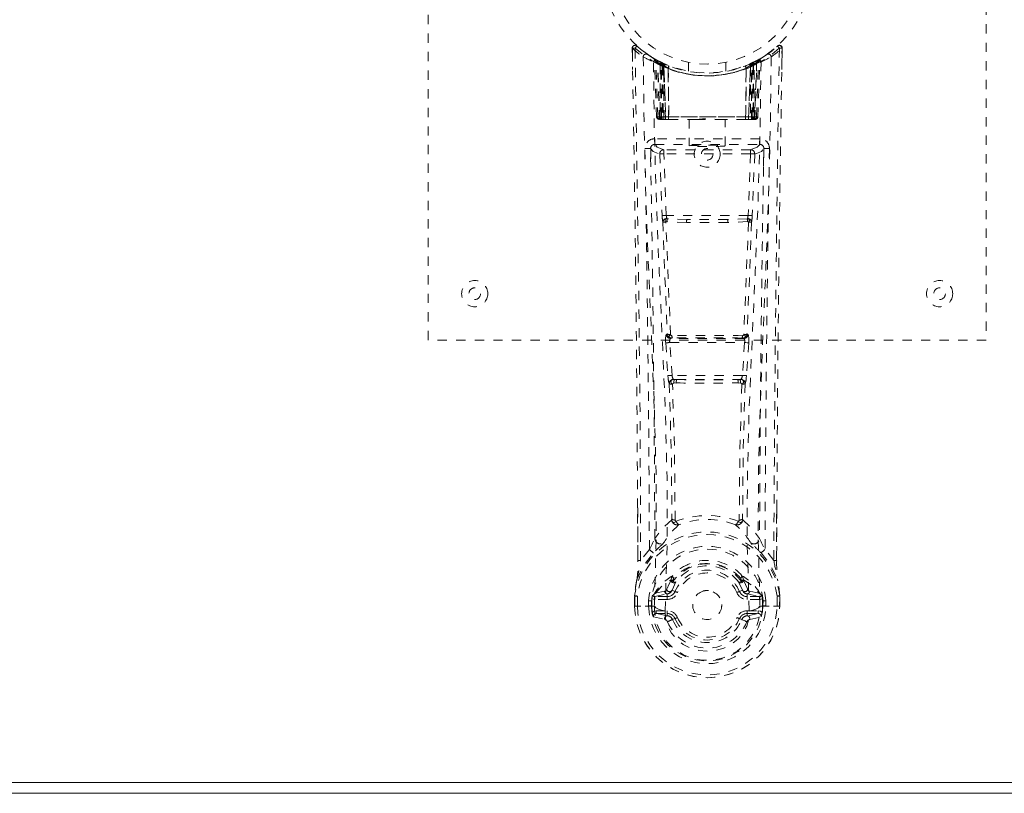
# Model space of a CAD drawing. Header units: inches. Extents: x 15.4 to 110.9, y 45.9 to 63.7.
# Tile 5 of 8: x 71.7 to 82.3, y 45.9 to 54.3. Entities that reach past the tile are written whole.
import ezdxf

# ---------------------------------------------------------------- set-up
doc = ezdxf.new("R2010")
doc.units = ezdxf.units.IN
doc.header["$MEASUREMENT"] = 0
doc.linetypes.add('SLD-Dashed', pattern=[0.075, 0.05, -0.025])
doc.linetypes.add('SLD-Solid', pattern=[0])

msp = doc.modelspace()

# ---------------------------------------------------------------- linework, layer by layer
at = {"color": 7, "linetype": 'SLD-Dashed', "lineweight": 0}
for p, q in [((76.102, 50.817), (76.102, 58.817)), ((82.102, 58.817), (82.102, 50.817)), ((78.296, 53.958), (78.299, 53.728)), ((78.297, 53.888), (78.296, 53.958)), ((78.297, 53.958), (78.298, 53.889)), ((78.346, 53.981), (78.357, 53.971)), ((79.741, 53.888), (79.8, 53.931)), ((79.848, 53.971), (79.858, 53.981)), ((79.905, 53.728), (79.908, 53.958)), ((79.906, 53.901), (79.907, 53.958)), ((79.909, 53.958), (79.908, 53.901)), ((78.534, 53.843), (78.521, 53.851)), ((78.54, 53.839), (78.527, 53.846)), ((78.549, 53.818), (78.536, 53.826)), ((78.557, 53.221), (78.536, 53.826)), ((78.57, 53.221), (78.549, 53.818)), ((78.6, 53.808), (78.553, 53.833)), ((78.636, 53.772), (78.568, 53.808)), ((78.589, 53.192), (78.568, 53.808)), ((78.596, 53.778), (78.608, 53.804)), ((78.619, 53.798), (78.605, 53.806)), ((78.608, 53.804), (78.618, 53.799)), ((78.902, 53.806), (78.902, 53.71)), ((79.302, 53.71), (79.302, 53.806)), ((79.636, 53.808), (79.568, 53.772)), ((79.652, 53.833), (79.585, 53.798)), ((79.587, 53.799), (79.596, 53.804)), ((79.596, 53.804), (79.609, 53.778)), ((79.615, 53.192), (79.636, 53.808)), ((79.634, 53.221), (79.655, 53.818)), ((79.648, 53.221), (79.669, 53.826)), ((79.652, 53.833), (79.664, 53.84)), ((79.669, 53.826), (79.655, 53.818)), ((79.683, 53.851), (79.67, 53.843)), ((78.596, 53.778), (78.596, 53.221)), ((78.605, 53.773), (78.596, 53.778)), ((78.605, 53.773), (78.618, 53.799)), ((78.605, 53.221), (78.605, 53.773)), ((78.609, 53.771), (78.621, 53.797)), ((78.609, 53.221), (78.609, 53.771)), ((78.609, 53.771), (78.619, 53.767)), ((78.62, 53.798), (78.619, 53.798)), ((78.619, 53.767), (78.631, 53.793)), ((78.619, 53.767), (78.619, 53.221)), ((78.627, 53.763), (78.639, 53.789)), ((78.627, 53.763), (78.627, 53.192)), ((78.637, 53.759), (78.627, 53.763)), ((78.636, 53.772), (78.637, 53.772)), ((78.655, 53.192), (78.636, 53.772)), ((78.649, 53.785), (78.637, 53.759)), ((78.637, 53.772), (78.657, 53.192)), ((78.637, 53.192), (78.637, 53.759)), ((78.682, 53.743), (78.684, 53.742)), ((78.687, 53.192), (78.682, 53.743)), ((78.684, 53.742), (78.69, 53.192)), ((78.687, 53.769), (78.686, 53.769)), ((79.515, 53.192), (79.521, 53.742)), ((79.518, 53.769), (79.517, 53.769)), ((79.522, 53.743), (79.518, 53.192)), ((79.521, 53.742), (79.522, 53.743)), ((79.547, 53.192), (79.567, 53.772)), ((79.568, 53.772), (79.549, 53.192)), ((79.556, 53.785), (79.565, 53.789)), ((79.565, 53.789), (79.577, 53.763)), ((79.567, 53.772), (79.568, 53.772)), ((79.577, 53.763), (79.567, 53.759)), ((79.567, 53.759), (79.567, 53.192)), ((79.577, 53.192), (79.577, 53.763)), ((79.583, 53.797), (79.595, 53.771)), ((79.585, 53.798), (79.584, 53.798)), ((79.586, 53.767), (79.595, 53.771)), ((79.586, 53.221), (79.586, 53.767)), ((79.595, 53.771), (79.595, 53.221)), ((79.609, 53.778), (79.599, 53.773)), ((79.599, 53.773), (79.599, 53.221)), ((79.608, 53.221), (79.609, 53.778)), ((78.557, 53.221), (78.57, 53.221)), ((78.589, 53.192), (78.655, 53.192)), ((78.596, 53.221), (78.605, 53.221)), ((79.599, 53.221), (78.605, 53.221)), ((78.619, 53.221), (78.609, 53.221)), ((78.619, 53.221), (79.586, 53.221)), ((78.652, 53.192), (78.637, 53.192)), ((78.655, 53.192), (78.657, 53.192)), ((78.657, 53.192), (78.687, 53.192)), ((78.687, 53.192), (78.69, 53.192)), ((78.69, 53.192), (78.985, 53.192)), ((78.907, 53.192), (78.907, 52.907)), ((78.985, 53.192), (79.219, 53.192)), ((79.219, 53.192), (79.515, 53.192)), ((79.297, 52.907), (79.297, 53.192)), ((79.515, 53.192), (79.518, 53.192)), ((79.518, 53.192), (79.547, 53.192)), ((79.549, 53.192), (79.615, 53.192)), ((79.567, 53.192), (79.553, 53.192)), ((79.595, 53.221), (79.586, 53.221)), ((79.599, 53.221), (79.608, 53.221)), ((79.634, 53.221), (79.648, 53.221)), ((78.538, 52.984), (78.538, 52.923)), ((79.667, 52.984), (78.538, 52.984)), ((79.667, 52.923), (79.667, 52.984)), ((78.496, 52.869), (78.497, 52.684)), ((78.538, 52.923), (79.667, 52.923)), ((78.636, 52.866), (78.636, 52.821)), ((79.569, 52.866), (78.636, 52.866)), ((79.569, 52.866), (79.569, 52.821)), ((79.707, 52.684), (79.708, 52.869)), ((78.591, 52.819), (78.618, 52.157)), ((78.662, 52.159), (78.636, 52.821)), ((79.569, 52.821), (78.636, 52.821)), ((79.569, 52.821), (79.542, 52.159)), ((79.613, 52.819), (79.587, 52.157)), ((79.542, 52.159), (78.662, 52.159)), ((78.884, 52.116), (78.673, 52.121)), ((79.321, 52.116), (78.884, 52.116)), ((79.532, 52.121), (79.321, 52.116)), ((78.88, 52.082), (78.669, 52.092)), ((79.535, 52.093), (79.324, 52.082)), ((78.673, 50.882), (78.662, 50.878)), ((78.706, 50.835), (78.718, 50.84)), ((79.487, 50.84), (79.498, 50.835)), ((79.531, 50.882), (79.543, 50.878)), ((82.102, 50.817), (76.102, 50.817)), ((78.656, 50.788), (78.679, 50.435)), ((78.7, 50.791), (79.504, 50.791)), ((78.724, 50.438), (78.7, 50.791)), ((79.498, 50.835), (78.706, 50.835)), ((79.504, 50.791), (79.481, 50.438)), ((79.549, 50.788), (79.525, 50.435)), ((78.679, 50.435), (78.682, 50.407)), ((79.481, 50.438), (78.724, 50.438)), ((79.525, 50.435), (79.523, 50.407)), ((78.769, 50.356), (78.746, 50.357)), ((78.774, 50.393), (78.748, 50.393)), ((78.774, 50.393), (79.43, 50.393)), ((79.456, 50.393), (79.43, 50.393)), ((79.458, 50.357), (79.435, 50.356)), ((78.356, 48.445), (78.353, 49.013)), ((79.851, 49), (79.849, 48.445)), ((78.48, 48.565), (78.385, 48.447)), ((79.819, 48.447), (79.724, 48.565)), ((78.713, 48.24), (78.713, 48.234)), ((78.72, 48.267), (78.729, 48.282)), ((78.765, 48.216), (78.724, 48.126)), ((78.732, 48.233), (78.732, 48.226)), ((79.48, 48.126), (79.439, 48.216)), ((79.472, 48.226), (79.472, 48.233)), ((79.475, 48.282), (79.485, 48.267)), ((79.491, 48.24), (79.492, 48.234)), ((78.546, 48.097), (78.53, 48.084)), ((78.53, 48.084), (78.53, 48.084)), ((78.53, 48.084), (78.53, 48.084)), ((78.54, 48.058), (78.673, 48.088)), ((78.644, 48.117), (78.546, 48.097)), ((78.673, 48.088), (78.673, 48.058)), ((78.724, 48.126), (78.755, 48.113)), ((79.449, 48.113), (79.48, 48.126)), ((79.48, 48.126), (79.492, 48.107)), ((79.531, 48.088), (79.665, 48.058)), ((79.531, 48.058), (79.531, 48.088)), ((79.659, 48.097), (79.56, 48.117)), ((79.659, 48.097), (79.674, 48.084)), ((79.659, 48.097), (79.659, 48.097)), ((78.321, 48.068), (78.321, 48.064)), ((78.321, 47.955), (78.321, 48.064)), ((78.323, 48.064), (78.323, 47.955)), ((78.351, 48.064), (78.351, 47.956)), ((78.472, 47.959), (78.472, 48.012)), ((78.502, 48.012), (78.506, 48.026)), ((78.502, 48.011), (78.502, 47.96)), ((78.506, 48.026), (78.506, 47.96)), ((78.54, 48.058), (78.54, 48.028)), ((78.673, 48.058), (78.54, 48.058)), ((78.673, 48.028), (78.54, 48.028)), ((78.673, 48.028), (78.673, 48.058)), ((79.665, 48.058), (79.531, 48.058)), ((79.531, 48.028), (79.531, 48.058)), ((79.665, 48.028), (79.531, 48.028)), ((79.665, 48.028), (79.665, 48.058)), ((79.702, 48.012), (79.698, 48.026)), ((79.698, 48.026), (79.698, 47.96)), ((79.702, 47.96), (79.703, 48.011)), ((79.732, 48.013), (79.732, 47.96)), ((79.853, 47.956), (79.853, 48.064)), ((79.881, 47.955), (79.882, 48.064)), ((79.883, 48.064), (79.883, 48.068)), ((79.883, 47.955), (79.883, 48.064)), ((78.321, 47.955), (78.325, 47.955)), ((78.369, 47.956), (78.325, 47.955)), ((78.351, 47.956), (78.351, 47.956)), ((78.388, 47.956), (78.369, 47.956)), ((78.534, 47.956), (78.388, 47.956)), ((78.472, 47.959), (78.472, 47.959)), ((78.506, 47.96), (78.502, 47.96)), ((78.534, 47.956), (78.534, 47.956)), ((78.553, 47.906), (78.553, 47.876)), ((78.553, 47.906), (78.673, 47.906)), ((78.673, 47.852), (78.553, 47.876)), ((78.553, 47.876), (78.673, 47.876)), ((78.65, 47.904), (78.65, 47.904)), ((78.673, 47.906), (78.673, 47.876)), ((78.673, 47.852), (78.673, 47.876)), ((79.259, 47.967), (79.258, 47.953)), ((79.259, 47.974), (79.259, 47.967)), ((79.531, 47.906), (79.531, 47.876)), ((79.531, 47.906), (79.651, 47.906)), ((79.651, 47.876), (79.531, 47.852)), ((79.531, 47.852), (79.531, 47.876)), ((79.531, 47.876), (79.651, 47.876)), ((79.554, 47.904), (79.554, 47.903)), ((79.651, 47.876), (79.651, 47.906)), ((79.67, 47.956), (79.816, 47.956)), ((79.698, 47.96), (79.702, 47.96)), ((79.816, 47.956), (79.836, 47.956)), ((79.836, 47.956), (79.879, 47.955)), ((79.853, 47.956), (79.853, 47.956)), ((79.879, 47.955), (79.883, 47.955)), ((78.523, 47.84), (78.645, 47.812)), ((78.755, 47.822), (78.73, 47.811)), ((79.475, 47.811), (79.449, 47.822)), ((79.478, 47.818), (79.475, 47.811)), ((79.559, 47.812), (79.681, 47.84))]:
    msp.add_line(p, q, dxfattribs=at)
at = {"color": 7, "linetype": 'SLD-Solid', "lineweight": 15}
for p, q in [((15.47, 46.06), (110.734, 46.06)), ((110.734, 46.06), (15.47, 46.06)), ((110.852, 45.942), (15.352, 45.942))]:
    msp.add_line(p, q, dxfattribs=at)
at = {"color": 7, "linetype": 'SLD-Dashed', "lineweight": 0, "flags": 128}
for points in [[(78.385, 48.447), (78.384, 49.218), (78.38, 49.986), (78.372, 50.753), (78.363, 51.518), (78.36, 51.712), (78.357, 51.909), (78.355, 52.078), (78.352, 52.265), (78.351, 52.343), (78.349, 52.424), (78.348, 52.508), (78.347, 52.582), (78.347, 52.602), (78.346, 52.636), (78.345, 52.684), (78.344, 52.745), (78.343, 52.833), (78.341, 52.938), (78.34, 53.062), (78.337, 53.203), (78.335, 53.328), (78.334, 53.426), (78.332, 53.52), (78.329, 53.756), (78.326, 53.959)], [(79.905, 53.958), (79.904, 53.966), (79.9, 53.974), (79.895, 53.98), (79.889, 53.985), (79.882, 53.988), (79.874, 53.988), (79.867, 53.986), (79.861, 53.982)], [(78.414, 53.865), (78.423, 53.11), (78.443, 52.356), (78.471, 51.607), (78.503, 50.862), (78.532, 50.123), (78.552, 49.391), (78.553, 48.668), (78.534, 47.956)], [(78.65, 47.904), (78.671, 48.616), (78.67, 49.339), (78.651, 50.07), (78.62, 50.809), (78.586, 51.553), (78.555, 52.302), (78.534, 53.055), (78.524, 53.809)], [(78.607, 53.802), (78.585, 53.815), (78.562, 53.828)], [(78.585, 53.815), (78.576, 53.819), (78.572, 53.818), (78.57, 53.812), (78.568, 53.806)], [(79.681, 53.809), (79.67, 53.055), (79.649, 52.302), (79.619, 51.553), (79.585, 50.809), (79.553, 50.07), (79.534, 49.339), (79.533, 48.616), (79.554, 47.904)], [(79.79, 53.865), (79.781, 53.11), (79.762, 52.356), (79.734, 51.607), (79.702, 50.862), (79.672, 50.123), (79.653, 49.391), (79.651, 48.668), (79.67, 47.956)], [(79.67, 53.843), (79.667, 53.842), (79.662, 53.838)], [(79.681, 53.85), (79.682, 53.85), (79.683, 53.851)], [(79.488, 53.76), (79.507, 53.765), (79.521, 53.771)], [(79.567, 53.759), (79.563, 53.769), (79.559, 53.777), (79.557, 53.783), (79.556, 53.785)], [(79.574, 53.793), (79.574, 53.791), (79.577, 53.785), (79.581, 53.777), (79.586, 53.767)], [(79.599, 53.773), (79.594, 53.783), (79.59, 53.792), (79.588, 53.797), (79.587, 53.799)], [(78.596, 53.221), (78.581, 53.221), (78.568, 53.221), (78.56, 53.221), (78.557, 53.221)], [(78.57, 53.221), (78.574, 53.221), (78.582, 53.221), (78.595, 53.221), (78.609, 53.221)], [(78.985, 53.192), (79.102, 53.201), (79.219, 53.192)], [(79.595, 53.221), (79.61, 53.221), (79.622, 53.221), (79.631, 53.221), (79.634, 53.221)], [(79.648, 53.221), (79.645, 53.221), (79.636, 53.221), (79.624, 53.221), (79.608, 53.221)], [(78.493, 52.877), (78.52, 52.848), (78.591, 52.819)], [(78.636, 52.866), (78.564, 52.894), (78.538, 52.923)], [(79.667, 52.923), (79.64, 52.894), (79.569, 52.866)], [(79.613, 52.819), (79.685, 52.848), (79.712, 52.877)], [(78.636, 52.821), (78.62, 52.82), (78.606, 52.82), (78.596, 52.82), (78.591, 52.819)], [(79.613, 52.819), (79.609, 52.82), (79.599, 52.82), (79.585, 52.82), (79.569, 52.821)], [(78.662, 52.159), (78.647, 52.158), (78.632, 52.157), (78.622, 52.157), (78.618, 52.157)], [(79.321, 52.116), (79.102, 52.116), (78.884, 52.116)], [(79.587, 52.157), (79.582, 52.157), (79.572, 52.157), (79.557, 52.158), (79.542, 52.159)], [(78.625, 52.089), (78.648, 51.484), (78.673, 50.882)], [(78.708, 50.876), (78.682, 51.479), (78.658, 52.085)], [(79.324, 52.082), (79.102, 52.082), (78.88, 52.082)], [(79.546, 52.085), (79.522, 51.479), (79.496, 50.876)], [(79.58, 52.089), (79.556, 51.484), (79.531, 50.882)], [(78.718, 50.84), (78.709, 50.841), (78.701, 50.844), (78.696, 50.849), (78.693, 50.854), (78.693, 50.86), (78.695, 50.867), (78.701, 50.872), (78.708, 50.876)], [(79.496, 50.876), (79.504, 50.872), (79.509, 50.867), (79.512, 50.86), (79.512, 50.854), (79.509, 50.849), (79.503, 50.844), (79.495, 50.841), (79.487, 50.84)], [(78.7, 50.791), (78.692, 50.79), (78.684, 50.79), (78.677, 50.789), (78.671, 50.789), (78.665, 50.788), (78.661, 50.788), (78.658, 50.788), (78.656, 50.788)], [(79.549, 50.788), (79.544, 50.788), (79.533, 50.789), (79.519, 50.79), (79.504, 50.791)], [(78.724, 50.438), (78.708, 50.437), (78.694, 50.436), (78.684, 50.435), (78.679, 50.435)], [(79.525, 50.435), (79.52, 50.435), (79.51, 50.436), (79.496, 50.437), (79.481, 50.438)], [(78.694, 50.35), (78.716, 49.617), (78.722, 48.893)], [(78.757, 48.882), (78.751, 49.608), (78.729, 50.343)], [(79.475, 50.343), (79.453, 49.608), (79.447, 48.882)], [(79.51, 50.35), (79.489, 49.617), (79.483, 48.893)], [(78.356, 49.013), (78.357, 48.788), (78.357, 48.446)], [(79.847, 48.446), (79.848, 48.819), (79.848, 49)], [(78.72, 48.885), (78.621, 48.79), (78.539, 48.683)], [(78.72, 48.885), (78.722, 48.875), (78.726, 48.866), (78.732, 48.86), (78.739, 48.856), (78.747, 48.855), (78.755, 48.858), (78.762, 48.863), (78.768, 48.871)], [(79.437, 48.871), (79.443, 48.863), (79.45, 48.858), (79.457, 48.855), (79.465, 48.856), (79.472, 48.86), (79.478, 48.866), (79.483, 48.875), (79.485, 48.885)], [(79.485, 48.885), (79.583, 48.79), (79.665, 48.683)], [(78.619, 48.62), (78.628, 48.629), (78.633, 48.635)], [(79.585, 48.62), (79.576, 48.629), (79.571, 48.635)], [(78.346, 48.242), (78.423, 48.4), (78.523, 48.528)], [(79.681, 48.528), (79.781, 48.4), (79.858, 48.242)], [(78.356, 48.445), (78.356, 48.445), (78.357, 48.446), (78.359, 48.446), (78.363, 48.447), (78.368, 48.447), (78.374, 48.447), (78.38, 48.447), (78.385, 48.447)], [(79.849, 48.445), (79.849, 48.445), (79.848, 48.446), (79.845, 48.446), (79.841, 48.447), (79.836, 48.447), (79.831, 48.447), (79.825, 48.447), (79.819, 48.447)], [(78.346, 48.242), (78.332, 48.166), (78.321, 48.068)], [(78.346, 48.242), (78.345, 48.237), (78.345, 48.232)], [(78.546, 48.097), (78.622, 48.179), (78.713, 48.24)], [(78.713, 48.234), (78.689, 48.19), (78.667, 48.137)], [(78.713, 48.24), (78.717, 48.263), (78.72, 48.267)], [(78.746, 48.206), (78.737, 48.206), (78.726, 48.211)], [(78.732, 48.233), (78.735, 48.246), (78.743, 48.258)], [(78.734, 48.222), (78.744, 48.217), (78.753, 48.214), (78.761, 48.213), (78.765, 48.216)], [(79.439, 48.216), (79.444, 48.213), (79.451, 48.214), (79.461, 48.217), (79.47, 48.222)], [(79.478, 48.211), (79.468, 48.206), (79.458, 48.206)], [(79.461, 48.258), (79.469, 48.246), (79.472, 48.233)], [(79.485, 48.267), (79.487, 48.263), (79.491, 48.24)], [(79.491, 48.24), (79.582, 48.179), (79.659, 48.097)], [(79.492, 48.234), (79.515, 48.19), (79.537, 48.137)], [(79.859, 48.232), (79.859, 48.237), (79.858, 48.242)], [(79.883, 48.068), (79.872, 48.166), (79.858, 48.242)], [(79.883, 48.064), (79.873, 48.159), (79.859, 48.232)], [(78.53, 48.084), (78.523, 48.078), (78.514, 48.071)], [(78.667, 48.137), (78.656, 48.122), (78.644, 48.117)], [(78.783, 48.101), (78.778, 48.103), (78.773, 48.106), (78.768, 48.108), (78.764, 48.109), (78.76, 48.111), (78.758, 48.112), (78.756, 48.113), (78.755, 48.113)], [(79.421, 48.101), (79.426, 48.103), (79.432, 48.106), (79.436, 48.108), (79.44, 48.109), (79.444, 48.111), (79.446, 48.112), (79.448, 48.113), (79.449, 48.113)], [(79.537, 48.137), (79.548, 48.122), (79.56, 48.117)], [(79.69, 48.071), (79.684, 48.076), (79.674, 48.084)], [(78.321, 48.068), (78.322, 48.068), (78.324, 48.068), (78.327, 48.067), (78.331, 48.067), (78.335, 48.066), (78.34, 48.066), (78.345, 48.065), (78.351, 48.064)], [(78.321, 48.064), (78.321, 48.064), (78.322, 48.064), (78.325, 48.064), (78.328, 48.064), (78.333, 48.064), (78.339, 48.064), (78.345, 48.064), (78.351, 48.064)], [(78.54, 48.028), (78.523, 48.031), (78.507, 48.038)], [(79.697, 48.038), (79.682, 48.031), (79.665, 48.028)], [(79.853, 48.064), (79.859, 48.065), (79.864, 48.066), (79.869, 48.066), (79.874, 48.067), (79.877, 48.067), (79.88, 48.068), (79.882, 48.068), (79.883, 48.068)], [(79.853, 48.064), (79.86, 48.064), (79.866, 48.064), (79.871, 48.064), (79.876, 48.064), (79.88, 48.064), (79.882, 48.064), (79.883, 48.064), (79.883, 48.064)], [(78.351, 47.956), (78.345, 47.956), (78.339, 47.956), (78.333, 47.956), (78.329, 47.956), (78.325, 47.956), (78.323, 47.955), (78.321, 47.955), (78.321, 47.955)], [(78.502, 47.96), (78.499, 47.96), (78.492, 47.96), (78.483, 47.959), (78.472, 47.959)], [(78.511, 47.889), (78.531, 47.902), (78.553, 47.906)], [(78.534, 47.956), (78.55, 47.938), (78.579, 47.923)], [(78.579, 47.923), (78.612, 47.911), (78.65, 47.904)], [(78.65, 47.904), (78.655, 47.822), (78.677, 47.741), (78.717, 47.666), (78.774, 47.599), (78.844, 47.544), (78.924, 47.504), (79.011, 47.479), (79.102, 47.47), (79.193, 47.479), (79.28, 47.503), (79.36, 47.544), (79.43, 47.599), (79.487, 47.665), (79.527, 47.741), (79.55, 47.821), (79.554, 47.903)], [(79.554, 47.903), (79.592, 47.911), (79.626, 47.923)], [(79.626, 47.923), (79.654, 47.938), (79.67, 47.956)], [(79.651, 47.906), (79.674, 47.902), (79.693, 47.889)], [(79.883, 47.955), (79.883, 47.955), (79.882, 47.956), (79.879, 47.956), (79.876, 47.956), (79.871, 47.956), (79.865, 47.956), (79.859, 47.956), (79.853, 47.956)], [(78.783, 47.833), (78.778, 47.831), (78.773, 47.829), (78.768, 47.827), (78.764, 47.825), (78.76, 47.824), (78.758, 47.823), (78.756, 47.822), (78.755, 47.822)], [(79.421, 47.833), (79.426, 47.831), (79.432, 47.829), (79.436, 47.827), (79.44, 47.825), (79.444, 47.824), (79.446, 47.823), (79.448, 47.822), (79.449, 47.822)], [(79.475, 47.811), (79.477, 47.81), (79.482, 47.808), (79.49, 47.804), (79.5, 47.8), (79.51, 47.796), (79.519, 47.792), (79.526, 47.789), (79.529, 47.788)]]:
    msp.add_lwpolyline(points, dxfattribs=at)
at = {"color": 7, "linetype": 'SLD-Dashed', "lineweight": 0}
for centre, radius in [((79.102, 54.817), 1.125), ((79.102, 54.817), 1.03), ((79.102, 52.817), 0.14), ((79.102, 52.817), 0.0625), ((76.602, 51.317), 0.141), ((76.602, 51.317), 0.0625), ((81.602, 51.317), 0.141), ((81.602, 51.317), 0.0625), ((79.102, 47.967), 0.156)]:
    msp.add_circle(centre, radius, dxfattribs=at)
for centre, radius, start, end in [((78.326, 53.959), 0.03, 47.875, 180.8666), ((78.334, 52.782), 1.177, 90.389, 91.8491), ((79.109, 54.869), 1.221, 228.215, 235.3113), ((80.445, 52.051), 2.851, 137.4043, 138.0052), ((79.102, 54.818), 1.158, 227.8872, 312.1137), ((79.099, 54.814), 1.123, 227.9175, 235.3751), ((79.105, 54.813), 1.123, 304.624, 312.0839), ((79.094, 54.869), 1.222, 304.6909, 311.7823), ((494.118, 46.718), 414.303, 178.99853, 179.76079), ((79.879, 53.959), 0.03, 359.1358, 132.1237), ((77.812, 52.099), 2.78, 41.9871, 42.6034), ((79.861, 52.276), 1.683, 88.3703, 89.3917), ((-256.394, 47.593), 334.75, 0.24306, 1.07765), ((78.444, 53.865), 0.03, 55.946, 179.946), ((79.085, 55.049), 1.361, 240.4672, 245.6253), ((79.071, 54.762), 1.064, 234.3724, 244.9432), ((79.102, 54.817), 1.128, 235.3626, 240.5082), ((78.506, 53.825), 0.03, 1.9853, 58.9794), ((78.978, 54.609), 0.885, 238.9414, 239.7638), ((78.565, 53.797), 0.0428, 114.1607, 163.0462), ((79.102, 54.849), 1.19, 240.9033, 299.0965), ((78.519, 53.829), 0.02, 342.7429, 49.6218), ((78.519, 53.817), 0.0299, 1.9099, 59.7447), ((79.101, 54.816), 1.126, 239.7593, 244.757), ((79.076, 54.432), 0.811, 228.272, 233.7174), ((79.102, 54.817), 1.128, 240.5082, 299.4917), ((79.073, 54.424), 0.801, 229.1472, 234.5807), ((78.538, 53.807), 0.0299, 1.8009, 60.7979), ((79.104, 54.82), 1.131, 240.8346, 245.7544), ((52.851, 52.535), 25.749, 1.462, 2.8401), ((79.077, 54.424), 0.8, 230.4036, 235.7491), ((79.102, 54.819), 1.129, 294.2405, 299.1699), ((79.132, 54.417), 0.791, 304.2248, 309.6245), ((79.132, 54.423), 0.799, 305.413, 310.8602), ((79.126, 54.435), 0.816, 306.2969, 311.7127), ((105.334, 52.536), 25.73, 177.1592, 178.5385), ((79.666, 53.807), 0.0299, 119.2097, 178.1879), ((79.664, 53.809), 0.0273, 117.6359, 182.2872), ((79.685, 53.817), 0.0299, 120.2553, 178.0901), ((79.102, 54.817), 1.128, 299.4921, 304.6375), ((79.64, 53.797), 0.0429, 16.9829, 65.8099), ((79.694, 53.827), 0.0264, 119.416, 183.7829), ((79.699, 53.825), 0.03, 121.0236, 178.0158), ((79.118, 55.05), 1.362, 294.379, 299.5316), ((79.76, 53.865), 0.03, 0.0547, 124.053), ((415.616, 47.583), 335.767, 178.92191, 179.75832), ((79.102, 54.816), 1.155, 244.5269, 295.4731), ((78.607, 53.772), 0.0297, 1.4794, 64.5385), ((79.102, 54.816), 1.155, 245.2589, 294.7411), ((78.607, 53.771), 0.0297, 1.4844, 64.5889), ((79.04, 54.679), 0.976, 244.5439, 247.4757), ((79.054, 54.363), 0.723, 234.8064, 239.0694), ((79.102, 54.816), 1.155, 246.2583, 293.7417), ((78.653, 53.76), 0.0346, 329.023, 15.0669), ((78.654, 53.76), 0.0347, 329.1011, 15.134), ((79.102, 54.78), 1.12, 248.0447, 291.9528), ((79.55, 53.76), 0.0344, 164.7084, 211.0464), ((79.552, 53.76), 0.0346, 164.9265, 210.9836), ((79.15, 54.364), 0.724, 300.9336, 305.1894), ((79.597, 53.771), 0.0297, 115.4154, 178.5186), ((79.598, 53.772), 0.0297, 115.466, 178.5233), ((78.587, 53.222), 0.03, 181.9953, 269.996), ((78.618, 53.266), 0.0753, 216.3025, 253.1036), ((78.6, 53.222), 0.03, 181.97, 269.9698), ((78.614, 53.371), 0.177, 260.4274, 268.5147), ((79.172, 53.215), 0.576, 179.3915, 182.0736), ((79.019, 53.214), 0.413, 179.0094, 183.0244), ((79.204, 53.215), 0.594, 179.4065, 182.0083), ((79.048, 53.214), 0.429, 179.0478, 182.9164), ((79.157, 53.214), 0.429, 357.0813, 0.9499), ((79.007, 53.215), 0.588, 357.9777, 0.6075), ((79.59, 53.379), 0.185, 271.3799, 279.0515), ((79.181, 53.214), 0.419, 357.0009, 0.9653), ((79.604, 53.222), 0.03, 270.028, 358.0367), ((79.586, 53.266), 0.0753, 286.8981, 323.6944), ((79.036, 53.215), 0.573, 357.918, 0.6169), ((79.618, 53.222), 0.03, 270.0085, 357.9979), ((78.538, 52.879), 0.105, 89.9855, 180.882), ((79.667, 52.879), 0.105, 359.1185, 90.0139), ((78.461, 52.022), 0.856, 87.8891, 91.9056), ((-210.513, 47.538), 288.995, 0.20368, 1.05858), ((78.538, 52.878), 0.045, 90.0039, 180.9434), ((-212.061, 47.54), 290.602, 0.22544, 1.05233), ((78.636, 52.821), 0.0451, 90.442, 181.6977), ((79.568, 52.821), 0.0451, 358.2723, 89.5572), ((370.254, 47.54), 290.591, 178.94766, 179.77458), ((79.667, 52.878), 0.045, 359.0554, 89.9974), ((79.743, 52.022), 0.856, 88.0939, 92.1116), ((382.211, 47.389), 302.489, 178.96047, 179.77724), ((79.133, 52.176), 0.516, 182.1915, 189.7877), ((78.669, 52.08), 0.0452, 90.1311, 168.5535), ((78.67, 52.103), 0.0216, 94.0712, 235.9965), ((78.796, 52.167), 0.134, 183.7328, 198.5297), ((78.673, 52.126), 0.00464, 195.435, 262.7606), ((78.78, 52.093), 0.111, 165.3896, 180.5112), ((78.962, 52.091), 0.0822, 162.2508, 186), ((79.242, 52.091), 0.0822, 354.0048, 17.7524), ((79.531, 52.126), 0.00459, 276.8368, 344.7584), ((79.425, 52.093), 0.111, 359.5412, 14.701), ((79.408, 52.167), 0.134, 341.4615, 356.2683), ((79.534, 52.103), 0.0216, 303.9955, 85.9336), ((79.535, 52.08), 0.0452, 11.4441, 89.8713), ((79.072, 52.176), 0.515, 350.2077, 357.8114), ((78.65, 52.181), 0.0956, 254.3743, 274.7235), ((78.669, 52.081), 0.0114, 88.4976, 157.4682), ((79.536, 52.081), 0.0114, 22.2123, 91.2663), ((79.554, 52.181), 0.0956, 265.2778, 285.624), ((78.844, 50.821), 0.191, 162.6875, 189.9472), ((78.707, 50.881), 0.0451, 183.9447, 269.3361), ((78.718, 50.885), 0.0451, 184.0945, 269.3044), ((78.701, 50.943), 0.0668, 245.6233, 276.1149), ((78.724, 50.882), 0.0174, 200.0849, 265.4731), ((78.728, 50.778), 0.0626, 88.5393, 99.073), ((79.102, 15.149), 35.718, 89.3919, 90.6083), ((78.758, 50.861), 0.0353, 173.7896, 215.2061), ((79.102, 18.133), 32.709, 89.3469, 90.6533), ((79.446, 50.861), 0.0353, 324.8074, 6.2074), ((79.477, 50.777), 0.0635, 80.9768, 91.4878), ((79.479, 50.883), 0.0183, 275.7904, 338.1144), ((79.486, 50.885), 0.0451, 270.6953, 355.9058), ((79.503, 50.943), 0.0667, 263.8697, 294.4084), ((79.498, 50.881), 0.0451, 270.6655, 356.0553), ((79.36, 50.821), 0.191, 350.0547, 17.3076), ((78.75, 50.807), 0.052, 146.8555, 198.5279), ((79.455, 50.807), 0.0518, 341.3952, 33.2214), ((78.806, 50.443), 0.0824, 183.6478, 215.4478), ((79.4, 50.443), 0.0808, 324.2188, 356.6914), ((78.885, 50.422), 0.204, 184.0598, 200.6683), ((78.741, 50.349), 0.0464, 92.4772, 179.2393), ((78.723, 50.404), 0.0615, 242.1255, 275.9628), ((78.739, 50.368), 0.0271, 90.6843, 249.4095), ((78.747, 50.338), 0.0186, 94.6001, 165.3484), ((78.747, 50.412), 0.0184, 242.034, 273.536), ((78.824, 50.37), 0.0795, 162.8021, 189.4339), ((78.831, 50.366), 0.0624, 154.2156, 188.7197), ((79.102, 82.709), 32.354, 269.41, 270.59), ((79.102, 83.759), 33.368, 269.4373, 270.5627), ((79.374, 50.366), 0.0623, 351.2637, 25.801), ((79.457, 50.411), 0.0176, 265.6908, 298.7567), ((79.38, 50.37), 0.0794, 350.5721, 17.2081), ((79.457, 50.338), 0.0186, 14.5348, 85.3415), ((79.464, 50.349), 0.0464, 0.7591, 87.5243), ((79.465, 50.368), 0.0271, 290.5882, 89.318), ((79.481, 50.404), 0.0615, 264.0359, 297.8753), ((79.319, 50.422), 0.204, 339.3344, 355.9394), ((79.102, 47.958), 0.972, 69.8638, 110.1345), ((79.373, 48.183), 0.867, 131.5105, 148.5602), ((78.709, 48.892), 0.0126, 326.4445, 4.1844), ((78.78, 48.89), 0.0607, 184.6238, 287.3252), ((78.754, 48.936), 0.0541, 233.0539, 273.2338), ((78.771, 48.884), 0.014, 187.7967, 254.3592), ((78.827, 48.886), 0.0612, 194.8606, 242.4293), ((79.102, 48.039), 0.849, 69.047, 110.953), ((79.424, 48.89), 0.0607, 252.6718, 355.3797), ((79.378, 48.886), 0.0612, 297.5728, 345.1347), ((78.831, 48.182), 0.868, 31.4428, 48.4861), ((79.433, 48.884), 0.014, 285.6173, 352.2151), ((79.45, 48.936), 0.0541, 266.7688, 306.9417), ((79.495, 48.892), 0.0126, 175.8197, 213.5185), ((79.102, 47.967), 0.787, 7.3679, 172.6321), ((79.102, 47.967), 0.758, 7.3679, 172.6321), ((76.012, 49.879), 2.796, 331.9771, 334.6825), ((80.094, 46.981), 2.205, 131.9959, 135.449), ((78.6, 48.686), 0.0607, 182.3505, 303.2476), ((79.604, 48.686), 0.0607, 236.7591, 357.6457), ((78.111, 46.982), 2.204, 44.5495, 48.0048), ((82.187, 49.876), 2.79, 205.3144, 208.026), ((79.102, 47.967), 0.632, 4.1188, 175.8812), ((78.732, 48.812), 0.352, 224.3767, 233.6403), ((79.102, 47.967), 0.602, 4.2517, 175.7483), ((79.472, 48.812), 0.352, 306.3618, 315.6228), ((76.921, 48.411), 1.436, 352.8152, 1.3448), ((72.753, 49.41), 5.715, 348.205, 350.2999), ((79.05, 48.016), 0.417, 111.8108, 140.2747), ((79.102, 47.955), 0.455, 35.9728, 144.0272), ((79.102, 47.925), 0.49, 42.8676, 137.1324), ((79.102, 47.944), 0.504, 65.7101, 114.2904), ((79.155, 48.016), 0.417, 39.7284, 68.1865), ((85.461, 49.412), 5.724, 189.7012, 191.7925), ((81.266, 48.41), 1.417, 178.6017, 187.2408), ((79.102, 47.967), 0.376, 22.774, 157.226), ((79.102, 47.976), 0.413, 35.4709, 144.5335), ((79.102, 47.967), 0.346, 22.774, 157.226), ((79.587, 47.971), 1.269, 168.1228, 175.7626), ((78.992, 47.82), 0.532, 119.5718, 150.2118), ((78.732, 48.261), 0.0285, 228.7153, 271.1639), ((78.732, 48.255), 0.0285, 228.6752, 271.1497), ((78.742, 48.236), 0.0299, 184.5111, 237.2411), ((78.235, 48.554), 0.599, 325.0659, 326.3865), ((78.758, 48.283), 0.029, 181.3323, 239.0827), ((78.737, 48.226), 0.00483, 175.6471, 234.2743), ((78.747, 48.229), 0.0228, 269.5637, 325.8555), ((79.458, 48.229), 0.0228, 214.1466, 270.4724), ((79.446, 48.283), 0.029, 300.9224, 358.659), ((79.467, 48.226), 0.00484, 305.7079, 4.3162), ((80.051, 48.609), 0.698, 213.7105, 214.8437), ((79.473, 48.261), 0.0285, 268.827, 311.2915), ((79.473, 48.255), 0.0285, 268.854, 311.3271), ((79.211, 47.818), 0.535, 29.85, 60.3543), ((79.462, 48.236), 0.0301, 303.0008, 355.3755), ((78.674, 48.118), 0.0299, 181.6311, 269.1173), ((78.697, 48.142), 0.0308, 189.2236, 329.7569), ((78.668, 48.148), 0.06, 275.0541, 338.687), ((78.673, 48.147), 0.089, 270, 337.226), ((78.673, 48.147), 0.119, 269.9996, 337.2264), ((79.102, 47.967), 0.157, 84.8878, 105.7451), ((79.531, 48.147), 0.119, 202.7732, 269.9997), ((79.531, 48.147), 0.089, 202.774, 270), ((79.507, 48.142), 0.0308, 210.2873, 350.7394), ((79.532, 48.138), 0.0502, 217.9629, 269.2892), ((79.53, 48.118), 0.0299, 270.8777, 358.3716), ((78.502, 48.613), 0.601, 267.1317, 269.983), ((79.102, 47.967), 0.599, 173.2568, 174.3599), ((78.629, 48.029), 0.122, 159.7426, 175.7927), ((78.539, 48.089), 0.0305, 215.6329, 270.5463), ((79.665, 48.089), 0.0305, 269.4567, 324.364), ((79.61, 48.036), 0.0866, 0.8529, 23.6156), ((79.102, 47.967), 0.599, 5.6401, 6.7432), ((79.702, 48.613), 0.602, 270.0177, 272.8676), ((79.102, 47.967), 0.781, 180.8691, 0), ((79.102, 47.967), 0.781, 180.8627, 359.1373), ((79.102, 47.967), 0.751, 180.8899, 359.1372), ((79.102, 47.967), 0.63, 180.7178, 359.2822), ((79.102, 47.967), 0.6, 180.7178, 359.2822), ((79.102, 47.967), 0.596, 180.7437, 187.5062), ((78.743, 47.92), 0.234, 187.5681, 200.0309), ((78.553, 47.846), 0.0298, 88.6122, 192.2783), ((79.102, 47.941), 0.568, 178.4775, 1.5215), ((78.673, 47.787), 0.119, 22.7736, 90.0004), ((78.673, 47.787), 0.089, 22.774, 90), ((79.531, 47.787), 0.119, 90.0003, 157.2268), ((79.531, 47.787), 0.089, 90, 157.226), ((79.652, 47.846), 0.0298, 347.7226, 91.3869), ((79.461, 47.92), 0.234, 339.9719, 352.429), ((79.102, 47.967), 0.596, 352.4937, 359.2563), ((79.701, 46.661), 1.299, 88.6257, 89.9386), ((78.674, 47.822), 0.0301, 91.1982, 198.171), ((78.637, 47.772), 0.0412, 22.4995, 77.8639), ((78.667, 47.785), 0.0676, 22.9282, 84.9749), ((80.357, 43.857), 4.276, 112.3757, 113.1724), ((79.102, 47.967), 0.463, 202.774, 337.226), ((79.102, 47.967), 0.404, 202.774, 337.226), ((79.102, 47.967), 0.376, 202.774, 337.226), ((79.102, 47.967), 0.346, 202.774, 337.226), ((79.537, 47.785), 0.0676, 95.0427, 150.0531), ((79.568, 47.772), 0.0412, 102.1309, 157.5034), ((79.53, 47.822), 0.0301, 341.8354, 88.8)]:
    msp.add_arc(centre, radius, start, end, dxfattribs=at)
msp.add_ellipse((79.102, 52.907), major_axis=(0.195, 0), ratio=0.034921, dxfattribs=at)

doc.saveas('drawing.dxf')
